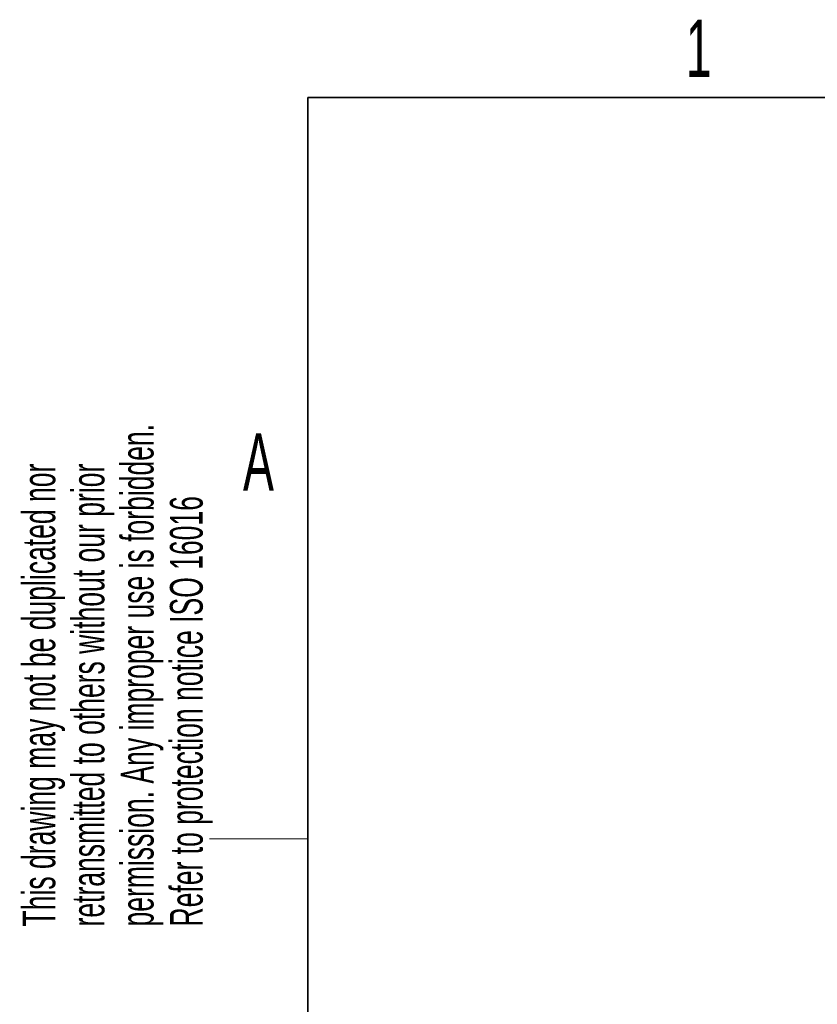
# Paper-space layout 'Blatt3' of a CAD drawing. Header units: millimetres. Extents: x 5 to 418, y 2 to 292.
# Tile 33 of 53: x 8 to 57, y 227 to 287. Entities that reach past the tile are written whole.
import ezdxf

# ---------------------------------------------------------------- set-up
doc = ezdxf.new("R2010")
doc.units = ezdxf.units.MM
doc.layers.add('SLD-0', color=7, linetype='Continuous')
doc.styles.add('SLDTEXTSTYLE0', font='TXT', dxfattribs={"width": 0.605})

psp = doc.layouts.new('Blatt3')

# ---------------------------------------------------------------- linework, layer by layer
at = {"layer": 'SLD-0', "lineweight": 35}
for p, q in [((408, 282.5), (26, 282.5)), ((26, 282.5), (26, 12))]:
    psp.add_line(p, q, dxfattribs=at)
at = {"layer": 'SLD-0', "lineweight": 18}
psp.add_line((20, 237.25), (26, 237.25), dxfattribs=at)

# ---------------------------------------------------------------- texts
at = {"layer": 'SLD-0', "char_height": 3.5, "attachment_point": 2, "style": 'SLDTEXTSTYLE0'}
for s, insert in [('1', (49.8527, 287.243)), ('A', (22.9816, 262.0011))]:
    psp.add_mtext(s, dxfattribs=dict(at, insert=insert))
at = {"layer": 'SLD-0', "char_height": 2, "attachment_point": 1, "rotation": 90, "style": 'SLDTEXTSTYLE0'}
for s, insert in [('permission. Any improper use is forbidden.', (14.5783, 231.9088)), ('retransmitted to others without our prior', (11.5783, 231.9088)), ('This drawing may not be duplicated nor', (8.5783, 231.9088)), ('Refer to protection notice ISO 16016', (17.5783, 231.9088))]:
    psp.add_mtext(s, dxfattribs=dict(at, insert=insert))

doc.saveas('drawing.dxf')
